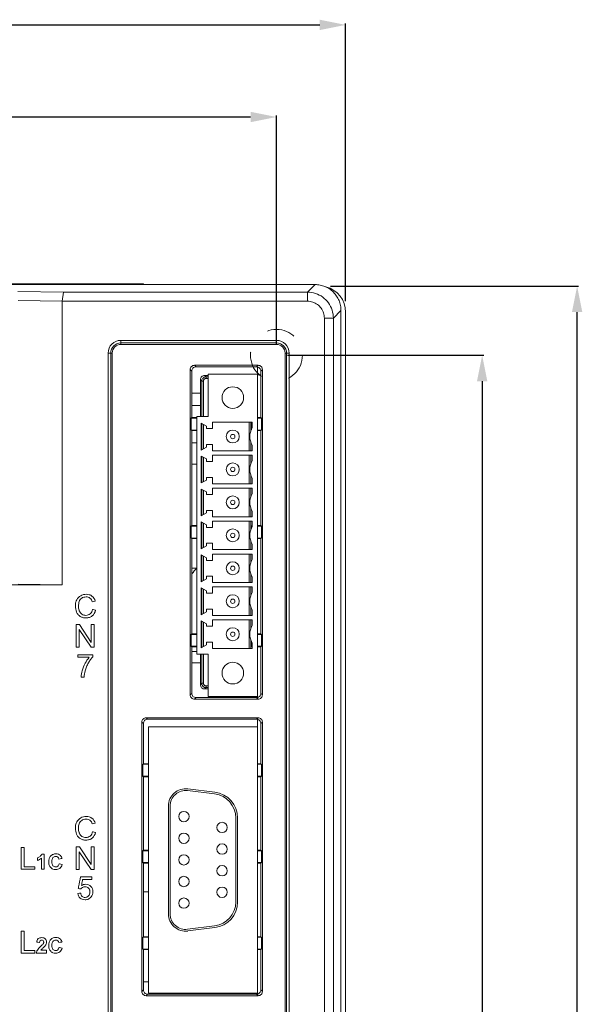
# Model space of a CAD drawing. Header units: millimetres. Extents: x -641 to 119, y -160 to 916.
# Tile 59 of 63: x -410 to -345, y 494 to 608. Entities that reach past the tile are written whole.
import ezdxf

# ---------------------------------------------------------------- set-up
doc = ezdxf.new("R2010")
doc.units = ezdxf.units.MM
doc.header["$LTSCALE"] = 32.67
doc.linetypes.add('HIDDEN', pattern=[0.2, 0.1, -0.1])
doc.layers.get('0').update_dxf_attribs({"linetype": 'CONTINUOUS'})
doc.layers.add('02___PRT_ALL_AXES', color=7, linetype='CONTINUOUS')

msp = doc.modelspace()

# ---------------------------------------------------------------- linework, layer by layer
at = {"color": 7, "linetype": 'Continuous'}
for p, q in [((-505.13, 607.09), (-375.13, 607.09)), ((-372.13, 575.14), (-372.13, 607.27)), ((-496.63, 596.44), (-383.13, 596.44)), ((-380.13, 570.14), (-380.13, 596.62)), ((-373.87, 576.88), (-345.17, 576.88)), ((-345.35, 335.13), (-345.35, 573.88)), ((-378.87, 568.88), (-356.15, 568.88)), ((-356.33, 565.88), (-356.33, 339.88))]:
    msp.add_line(p, q, dxfattribs=at)
at = {"color": 7, "linetype": 'Continuous', "lineweight": 0}
for p, q in [((-375.66, 577.06), (-463.8, 577.06)), ((-410.73, 577.14), (-395.53, 577.14)), ((-410.05, 576.25), (-404.78, 576.18)), ((-404.94, 575.13), (-404.78, 576.18)), ((-376.55, 576.18), (-404.78, 576.18)), ((-395.53, 577.06), (-395.53, 577.14)), ((-376.55, 576.18), (-375.66, 577.06)), ((-376.55, 575.14), (-376.55, 576.18)), ((-410, 575.2), (-404.94, 575.13)), ((-404.94, 575.14), (-404.94, 542.33)), ((-376.55, 575.14), (-404.94, 575.14)), ((-373.55, 573.18), (-372.67, 574.06)), ((-372.67, 335.13), (-372.67, 574.06)), ((-374.59, 336.01), (-374.59, 573.18)), ((-374.59, 573.18), (-373.55, 573.18)), ((-373.55, 336.01), (-373.55, 573.18)), ((-372.13, 333.88), (-372.13, 573.88)), ((-398.13, 570.61), (-398.13, 570.14)), ((-398.13, 570.61), (-380.13, 570.61)), ((-380.13, 570.61), (-380.13, 570.14)), ((-398.13, 570.31), (-380.13, 570.31)), ((-380.13, 570.14), (-398.13, 570.14)), ((-399.6, 339.94), (-399.6, 569.14)), ((-399.6, 569.14), (-399.13, 569.14)), ((-399.3, 339.94), (-399.3, 569.14)), ((-399.13, 569.14), (-399.13, 339.94)), ((-379.13, 339.94), (-379.13, 569.14)), ((-378.66, 569.14), (-379.13, 569.14)), ((-378.96, 569.14), (-378.96, 339.94)), ((-378.66, 569.14), (-378.66, 339.94)), ((-390.11, 567.23), (-390.11, 529.62)), ((-390.11, 567.23), (-389.93, 567.06)), ((-389.93, 567.06), (-389.93, 561.68)), ((-382.25, 567.73), (-389.61, 567.73)), ((-389.61, 567.73), (-389.43, 567.56)), ((-382.43, 567.56), (-389.43, 567.56)), ((-382.25, 567.73), (-382.43, 567.56)), ((-382.33, 529.3), (-382.33, 567.56)), ((-381.76, 567.23), (-381.93, 567.06)), ((-381.93, 561.68), (-381.93, 567.06)), ((-381.76, 529.62), (-381.76, 567.23)), ((-388.93, 566.06), (-388.93, 561.79)), ((-388.77, 565.9), (-388.93, 566.06)), ((-388.03, 566.56), (-388.43, 566.56)), ((-388.27, 566.4), (-388.43, 566.56)), ((-388.27, 566.2), (-388.27, 566.4)), ((-388.03, 566.4), (-388.27, 566.4)), ((-388.03, 566.2), (-388.27, 566.2)), ((-388.03, 566.69), (-388.03, 561.79)), ((-382.33, 566.69), (-388.03, 566.69)), ((-381.93, 566.63), (-382.33, 566.63)), ((-388.77, 565.9), (-388.77, 561.79)), ((-388.57, 565.9), (-388.77, 565.9)), ((-388.57, 565.9), (-388.57, 561.79)), ((-388.93, 564.51), (-389.93, 564.51)), ((-388.93, 563.07), (-389.93, 563.07)), ((-389.93, 561.68), (-390, 561.61)), ((-390, 560.24), (-390, 561.61)), ((-390, 561.61), (-389.34, 561.6)), ((-389.93, 561.68), (-389.33, 561.68)), ((-389.33, 561.79), (-389.33, 534.33)), ((-389.33, 561.79), (-388.03, 561.79)), ((-382.33, 561.68), (-381.93, 561.68)), ((-382.33, 561.6), (-381.86, 561.61)), ((-381.93, 561.68), (-381.86, 561.61)), ((-381.86, 561.61), (-381.86, 560.24)), ((-389.33, 560.26), (-390, 560.24)), ((-389.93, 560.18), (-390, 560.24)), ((-388.83, 561.04), (-388.83, 557.93)), ((-388.83, 561.04), (-388.23, 560.7)), ((-388.77, 561.01), (-388.77, 557.96)), ((-388.57, 560.89), (-388.57, 558.08)), ((-388.23, 560.7), (-388.23, 560.41)), ((-388.23, 560.41), (-387.53, 560.41)), ((-387.53, 560.41), (-387.53, 561.14)), ((-382.93, 561.14), (-387.53, 561.14)), ((-383.29, 557.84), (-383.29, 561.14)), ((-383.09, 560.12), (-383.09, 561.14)), ((-383.02, 561.14), (-383.02, 560.26)), ((-382.93, 560.5), (-382.93, 561.14)), ((-381.86, 560.24), (-382.33, 560.25)), ((-381.93, 560.18), (-381.86, 560.24)), ((-389.93, 560.18), (-389.93, 549.18)), ((-389.33, 560.18), (-389.93, 560.18)), ((-381.93, 560.18), (-382.33, 560.18)), ((-381.93, 549.18), (-381.93, 560.18)), ((-389.33, 558.74), (-389.93, 558.74)), ((-388.23, 558.27), (-388.83, 557.93)), ((-388.23, 558.57), (-388.23, 558.27)), ((-387.53, 558.57), (-388.23, 558.57)), ((-387.53, 557.84), (-387.53, 558.57)), ((-383.09, 557.84), (-383.09, 558.85)), ((-382.93, 557.84), (-382.93, 558.48)), ((-388.83, 557.23), (-388.83, 554.12)), ((-388.83, 557.23), (-388.23, 556.89)), ((-388.77, 557.2), (-388.77, 554.15)), ((-388.57, 557.08), (-388.57, 554.27)), ((-388.23, 556.89), (-388.23, 556.6)), ((-387.53, 557.84), (-382.93, 557.84)), ((-387.53, 556.6), (-387.53, 557.33)), ((-382.93, 557.33), (-387.53, 557.33)), ((-383.29, 554.03), (-383.29, 557.33)), ((-383.09, 556.31), (-383.09, 557.33)), ((-382.93, 556.69), (-382.93, 557.33)), ((-389.33, 556.28), (-389.93, 556.28)), ((-388.23, 556.6), (-387.53, 556.6)), ((-388.23, 554.76), (-388.23, 554.46)), ((-387.53, 554.76), (-388.23, 554.76)), ((-387.53, 554.03), (-387.53, 554.76)), ((-383.09, 554.03), (-383.09, 555.04)), ((-382.93, 554.03), (-382.93, 554.67)), ((-388.23, 554.46), (-388.83, 554.12)), ((-388.83, 553.42), (-388.83, 550.31)), ((-388.83, 553.42), (-388.23, 553.08)), ((-388.77, 553.39), (-388.77, 550.34)), ((-387.53, 554.03), (-382.93, 554.03)), ((-387.53, 552.79), (-387.53, 553.52)), ((-382.93, 553.52), (-387.53, 553.52)), ((-383.29, 550.22), (-383.29, 553.52)), ((-383.09, 552.5), (-383.09, 553.52)), ((-382.93, 552.88), (-382.93, 553.52)), ((-388.57, 553.27), (-388.57, 550.46)), ((-388.23, 553.08), (-388.23, 552.79)), ((-388.23, 552.79), (-387.53, 552.79)), ((-383.09, 550.22), (-383.09, 551.23)), ((-388.23, 550.65), (-388.83, 550.31)), ((-388.23, 550.95), (-388.23, 550.65)), ((-387.53, 550.95), (-388.23, 550.95)), ((-387.53, 550.22), (-387.53, 550.95)), ((-387.53, 550.22), (-382.93, 550.22)), ((-382.93, 550.22), (-382.93, 550.86)), ((-389.93, 549.18), (-390, 549.11)), ((-390, 547.74), (-390, 549.11)), ((-390, 549.11), (-389.33, 549.1)), ((-389.93, 549.18), (-389.33, 549.18)), ((-388.83, 549.61), (-388.83, 546.5)), ((-388.83, 549.61), (-388.23, 549.27)), ((-388.77, 549.58), (-388.77, 546.53)), ((-388.57, 549.46), (-388.57, 546.65)), ((-388.23, 549.27), (-388.23, 548.98)), ((-388.23, 548.98), (-387.53, 548.98)), ((-387.53, 548.98), (-387.53, 549.71)), ((-382.93, 549.71), (-387.53, 549.71)), ((-383.29, 546.41), (-383.29, 549.71)), ((-383.09, 548.69), (-383.09, 549.71)), ((-383.02, 549.09), (-382.93, 549.18)), ((-383.02, 549.09), (-383.02, 548.85)), ((-383.02, 549.09), (-382.93, 549.09)), ((-382.93, 549.07), (-382.93, 549.71)), ((-382.33, 549.18), (-381.93, 549.18)), ((-382.33, 549.1), (-381.86, 549.11)), ((-381.93, 549.18), (-381.86, 549.11)), ((-381.86, 549.11), (-381.86, 547.74)), ((-389.33, 547.76), (-390, 547.74)), ((-389.93, 547.68), (-390, 547.74)), ((-381.86, 547.74), (-382.33, 547.75)), ((-381.93, 547.68), (-381.86, 547.74)), ((-389.93, 547.68), (-389.93, 536.68)), ((-389.33, 547.68), (-389.93, 547.68)), ((-388.23, 546.84), (-388.83, 546.5)), ((-388.23, 547.14), (-388.23, 546.84)), ((-387.53, 547.14), (-388.23, 547.14)), ((-387.53, 546.41), (-387.53, 547.14)), ((-383.09, 546.41), (-383.09, 547.42)), ((-382.93, 546.41), (-382.93, 547.05)), ((-381.93, 547.68), (-382.33, 547.68)), ((-381.93, 536.68), (-381.93, 547.68)), ((-388.83, 545.8), (-388.83, 542.69)), ((-388.83, 545.8), (-388.23, 545.46)), ((-388.77, 545.77), (-388.77, 542.72)), ((-388.57, 545.65), (-388.57, 542.84)), ((-388.23, 545.46), (-388.23, 545.17)), ((-387.53, 546.41), (-382.93, 546.41)), ((-387.53, 545.17), (-387.53, 545.9)), ((-382.93, 545.9), (-387.53, 545.9)), ((-383.29, 542.6), (-383.29, 545.9)), ((-383.09, 544.88), (-383.09, 545.9)), ((-382.93, 545.26), (-382.93, 545.9)), ((-389.33, 544.28), (-389.93, 544.28)), ((-388.23, 545.17), (-387.53, 545.17)), ((-388.23, 543.33), (-388.23, 543.03)), ((-387.53, 543.33), (-388.23, 543.33)), ((-387.53, 542.6), (-387.53, 543.33)), ((-383.09, 542.6), (-383.09, 543.61)), ((-382.93, 542.6), (-382.93, 543.24)), ((-404.94, 542.33), (-460.27, 542.33)), ((-404.94, 542.33), (-410.01, 542.4)), ((-388.23, 543.03), (-388.83, 542.69)), ((-387.53, 542.6), (-382.93, 542.6)), ((-387.53, 541.36), (-387.53, 542.09)), ((-382.93, 542.09), (-387.53, 542.09)), ((-383.29, 538.79), (-383.29, 542.09)), ((-383.09, 541.07), (-383.09, 542.09)), ((-382.93, 541.45), (-382.93, 542.09)), ((-388.83, 541.99), (-388.83, 538.88)), ((-388.83, 541.99), (-388.23, 541.65)), ((-388.77, 541.96), (-388.77, 538.91)), ((-388.57, 541.84), (-388.57, 539.03)), ((-388.23, 541.65), (-388.23, 541.36)), ((-388.23, 541.36), (-387.53, 541.36)), ((-383.09, 538.79), (-383.09, 539.8)), ((-388.23, 539.22), (-388.83, 538.88)), ((-388.23, 539.52), (-388.23, 539.22)), ((-387.53, 539.52), (-388.23, 539.52)), ((-387.53, 538.79), (-387.53, 539.52)), ((-387.53, 538.79), (-382.93, 538.79)), ((-382.93, 538.79), (-382.93, 539.43)), ((-403.29, 535.11), (-403.29, 537.75)), ((-403.29, 537.75), (-402.93, 537.75)), ((-402.93, 537.75), (-401.55, 535.68)), ((-401.55, 535.68), (-401.55, 537.75)), ((-401.55, 537.75), (-401.21, 537.75)), ((-401.21, 537.75), (-401.21, 535.11)), ((-388.83, 538.18), (-388.83, 535.07)), ((-388.83, 538.18), (-388.23, 537.84)), ((-388.77, 538.15), (-388.77, 535.1)), ((-388.57, 538.03), (-388.57, 535.22)), ((-388.23, 537.84), (-388.23, 537.55)), ((-388.23, 537.55), (-387.53, 537.55)), ((-387.53, 537.55), (-387.53, 538.28)), ((-382.93, 538.28), (-387.53, 538.28)), ((-383.29, 534.98), (-383.29, 538.28)), ((-383.09, 537.26), (-383.09, 538.28)), ((-382.93, 537.64), (-382.93, 538.28)), ((-402.95, 537.18), (-402.95, 535.11)), ((-401.57, 535.11), (-402.95, 537.18)), ((-389.93, 536.68), (-390, 536.61)), ((-390, 535.24), (-390, 536.61)), ((-390, 536.61), (-389.33, 536.6)), ((-389.93, 536.68), (-389.33, 536.68)), ((-382.33, 536.68), (-381.93, 536.68)), ((-382.33, 536.6), (-381.86, 536.61)), ((-381.93, 536.68), (-381.86, 536.61)), ((-381.86, 536.61), (-381.86, 535.24)), ((-389.33, 535.26), (-390, 535.24)), ((-389.93, 535.18), (-390, 535.24)), ((-389.93, 535.18), (-389.93, 529.79)), ((-389.33, 535.18), (-389.93, 535.18)), ((-388.23, 535.41), (-388.83, 535.07)), ((-388.23, 535.71), (-388.23, 535.41)), ((-387.53, 535.71), (-388.23, 535.71)), ((-387.53, 534.98), (-387.53, 535.71)), ((-383.09, 534.98), (-383.09, 535.99)), ((-383.02, 535.83), (-383.02, 535.26)), ((-382.93, 535.26), (-383.02, 535.26)), ((-382.93, 535.18), (-383.02, 535.26)), ((-382.93, 534.98), (-382.93, 535.62)), ((-381.86, 535.24), (-382.33, 535.25)), ((-381.93, 535.18), (-382.33, 535.18)), ((-381.93, 535.18), (-381.86, 535.24)), ((-381.93, 529.79), (-381.93, 535.18)), ((-402.95, 535.11), (-403.29, 535.11)), ((-401.21, 535.11), (-401.57, 535.11)), ((-389.93, 534.63), (-389.33, 534.63)), ((-389.33, 534.33), (-388.03, 534.33)), ((-388.93, 534.33), (-388.93, 530.79)), ((-388.77, 534.33), (-388.77, 530.95)), ((-388.57, 534.33), (-388.57, 530.95)), ((-388.03, 529.43), (-388.03, 534.33)), ((-387.53, 534.98), (-382.93, 534.98)), ((-389.93, 533.33), (-388.93, 533.33)), ((-388.77, 530.95), (-388.93, 530.79)), ((-388.57, 530.95), (-388.77, 530.95)), ((-388.27, 530.65), (-388.27, 530.45)), ((-388.27, 530.65), (-388.03, 530.65)), ((-390.11, 529.62), (-389.93, 529.79)), ((-388.27, 530.45), (-388.43, 530.3)), ((-388.43, 530.3), (-388.03, 530.3)), ((-388.27, 530.45), (-388.03, 530.45)), ((-381.76, 529.62), (-381.93, 529.79)), ((-389.61, 529.12), (-389.43, 529.3)), ((-389.61, 529.12), (-382.25, 529.12)), ((-389.43, 529.3), (-382.43, 529.3)), ((-388.03, 529.43), (-382.33, 529.43)), ((-382.25, 529.12), (-382.43, 529.3)), ((-395.71, 526.47), (-395.71, 495.32)), ((-395.71, 526.47), (-395.53, 526.3)), ((-395.53, 526.3), (-395.53, 521.65)), ((-382.25, 526.97), (-395.21, 526.97)), ((-395.21, 526.97), (-395.03, 526.8)), ((-382.43, 526.8), (-395.03, 526.8)), ((-382.25, 526.97), (-382.43, 526.8)), ((-382.33, 495), (-382.33, 526.8)), ((-381.76, 526.47), (-381.93, 526.3)), ((-381.93, 521.65), (-381.93, 526.3)), ((-381.76, 495.32), (-381.76, 526.47)), ((-394.93, 525.93), (-394.93, 495.13)), ((-382.33, 525.93), (-394.93, 525.93)), ((-395.53, 521.65), (-395.6, 521.58)), ((-395.6, 520.21), (-395.6, 521.58)), ((-395.6, 521.58), (-394.93, 521.57)), ((-395.53, 521.65), (-394.93, 521.65)), ((-382.33, 521.65), (-381.93, 521.65)), ((-382.33, 521.57), (-381.86, 521.58)), ((-381.93, 521.65), (-381.86, 521.58)), ((-381.86, 521.58), (-381.86, 520.21)), ((-394.93, 520.23), (-395.6, 520.21)), ((-395.53, 520.15), (-395.6, 520.21)), ((-395.53, 520.15), (-395.53, 511.65)), ((-394.93, 520.15), (-395.53, 520.15)), ((-381.86, 520.21), (-382.33, 520.22)), ((-381.93, 520.15), (-382.33, 520.15)), ((-381.93, 520.15), (-381.86, 520.21)), ((-381.93, 511.65), (-381.93, 520.15)), ((-387.28, 518.16), (-390.41, 518.55)), ((-387.26, 518.35), (-390.38, 518.74)), ((-392.63, 516.76), (-392.63, 504.29)), ((-392.43, 516.76), (-392.43, 504.29)), ((-384.83, 505.67), (-384.83, 515.38)), ((-384.63, 505.67), (-384.63, 515.38)), ((-409.67, 509.44), (-409.67, 511.96)), ((-409.67, 511.96), (-409.33, 511.96)), ((-409.33, 511.96), (-409.33, 509.74)), ((-403.29, 509.41), (-403.29, 512.05)), ((-403.29, 512.05), (-402.93, 512.05)), ((-402.95, 511.48), (-402.95, 509.41)), ((-401.57, 509.41), (-402.95, 511.48)), ((-402.93, 512.05), (-401.55, 509.98)), ((-401.55, 509.98), (-401.55, 512.05)), ((-401.55, 512.05), (-401.21, 512.05)), ((-401.21, 512.05), (-401.21, 509.41)), ((-395.53, 511.65), (-395.6, 511.58)), ((-395.6, 510.21), (-395.6, 511.58)), ((-395.6, 511.58), (-394.93, 511.57)), ((-395.53, 511.65), (-394.93, 511.65)), ((-382.33, 511.65), (-381.93, 511.65)), ((-382.33, 511.57), (-381.86, 511.58)), ((-381.93, 511.65), (-381.86, 511.58)), ((-381.86, 511.58), (-381.86, 510.21)), ((-394.93, 510.23), (-395.6, 510.21)), ((-395.53, 510.15), (-395.6, 510.21)), ((-395.53, 510.15), (-395.53, 501.65)), ((-394.93, 510.15), (-395.53, 510.15)), ((-381.86, 510.21), (-382.33, 510.22)), ((-381.93, 510.15), (-382.33, 510.15)), ((-381.93, 510.15), (-381.86, 510.21)), ((-381.93, 501.65), (-381.93, 510.15)), ((-408.09, 509.44), (-409.67, 509.44)), ((-409.33, 509.74), (-408.09, 509.74)), ((-408.09, 509.74), (-408.09, 509.44)), ((-402.95, 509.41), (-403.29, 509.41)), ((-401.21, 509.41), (-401.57, 509.41)), ((-395.53, 506.83), (-394.93, 506.83)), ((-409.67, 499.76), (-409.67, 502.29)), ((-409.67, 502.29), (-409.33, 502.29)), ((-409.33, 502.29), (-409.33, 500.06)), ((-390.41, 502.51), (-387.28, 502.9)), ((-390.38, 502.31), (-387.26, 502.7)), ((-395.53, 501.65), (-395.6, 501.58)), ((-395.6, 500.21), (-395.6, 501.58)), ((-395.6, 501.58), (-394.93, 501.57)), ((-395.53, 501.65), (-394.93, 501.65)), ((-382.33, 501.65), (-381.93, 501.65)), ((-382.33, 501.57), (-381.86, 501.58)), ((-381.93, 501.65), (-381.86, 501.58)), ((-381.86, 501.58), (-381.86, 500.21)), ((-409.33, 500.06), (-408.09, 500.06)), ((-408.09, 500.06), (-408.09, 499.76)), ((-394.93, 500.23), (-395.6, 500.21)), ((-395.53, 500.15), (-395.6, 500.21)), ((-395.53, 500.15), (-395.53, 495.49)), ((-394.93, 500.15), (-395.53, 500.15)), ((-381.86, 500.21), (-382.33, 500.22)), ((-381.93, 500.15), (-382.33, 500.15)), ((-381.93, 500.15), (-381.86, 500.21)), ((-381.93, 495.49), (-381.93, 500.15)), ((-408.09, 499.76), (-409.67, 499.76)), ((-395.71, 495.32), (-395.53, 495.49)), ((-394.93, 496.43), (-395.53, 496.43)), ((-381.76, 495.32), (-381.93, 495.49)), ((-395.21, 494.82), (-395.03, 495)), ((-395.21, 494.82), (-382.25, 494.82)), ((-395.03, 495), (-382.43, 495)), ((-394.93, 495.13), (-382.33, 495.13)), ((-382.73, 495), (-382.73, 495.13)), ((-382.25, 494.82), (-382.43, 495))]:
    msp.add_line(p, q, dxfattribs=at)
for centre, radius in [((-385.18, 559.49), 0.75), ((-385.18, 559.49), 0.25), ((-385.18, 555.68), 0.75), ((-385.18, 555.68), 0.25), ((-385.18, 551.87), 0.75), ((-385.18, 551.87), 0.25), ((-385.18, 548.06), 0.75), ((-385.18, 548.06), 0.25), ((-385.18, 544.25), 0.75), ((-385.18, 544.25), 0.25), ((-385.18, 540.44), 0.75), ((-385.18, 540.44), 0.25), ((-385.18, 536.63), 0.75), ((-385.18, 536.63), 0.25)]:
    msp.add_circle(centre, radius, dxfattribs=at)
for centre, radius, start, end in [((-375.13, 573.88), 3, 0, 76.0985), ((-398.13, 569.14), 1.47, 90, 180), ((-380.13, 569.14), 1.47, 0, 90), ((-398.13, 569.14), 1.17, 90, 180), ((-398.13, 569.14), 1, 90, 180), ((-380.13, 569.14), 1.17, 0, 90), ((-380.13, 569.14), 1, 0, 90), ((-381.21, 559.49), 2, 149.6686, 210.3314), ((-381.21, 555.68), 2, 149.6686, 210.3314), ((-381.21, 551.87), 2, 149.6686, 210.3314), ((-381.21, 548.06), 2, 149.6686, 210.3314), ((-381.21, 544.25), 2, 149.6686, 210.3314), ((-381.21, 540.44), 2, 149.6686, 210.3314), ((-381.21, 536.63), 2, 149.6686, 210.3314), ((-390.63, 516.76), 2, 82.875, 180), ((-390.63, 516.76), 1.8, 82.875, 180), ((-387.63, 515.38), 2.8, 0, 82.875), ((-387.63, 515.38), 3, 0, 82.875), ((-387.63, 505.67), 2.8, 277.125, 0), ((-387.63, 505.67), 3, 277.125, 0), ((-390.63, 504.29), 2, 180, 277.125), ((-390.63, 504.29), 1.8, 180, 277.125)]:
    msp.add_arc(centre, radius, start, end, dxfattribs=at)
for points, start_tangent, end_tangent in [([(-373.55, 573.18), (-373.7, 574.11), (-374.12, 574.94), (-374.78, 575.61), (-375.62, 576.03), (-376.55, 576.18)], (-0.000632, 1), (-1, 0.000637)), ([(-375.66, 577.06), (-375.08, 577), (-374.52, 576.83), (-374, 576.56), (-373.54, 576.18), (-373.17, 575.73), (-372.89, 575.21), (-372.72, 574.65), (-372.67, 574.06)], (1, 0), (0, -1)), ([(-374.59, 573.18), (-374.69, 573.78), (-374.96, 574.33), (-375.4, 574.76), (-375.94, 575.04), (-376.55, 575.14)], (-0.000672, 1), (-1, 0.00056)), ([(-390.11, 567.23), (-390.07, 567.42), (-389.96, 567.58), (-389.8, 567.69), (-389.61, 567.73)], (0, 1), (1, 0)), ([(-389.43, 567.56), (-389.62, 567.52), (-389.79, 567.41), (-389.89, 567.25), (-389.93, 567.06)], (-1, 0), (0, -1)), ([(-381.93, 567.06), (-381.97, 567.25), (-382.08, 567.41), (-382.24, 567.52), (-382.43, 567.56)], (0, 1), (-1, 0)), ([(-382.25, 567.73), (-382.06, 567.69), (-381.9, 567.58), (-381.79, 567.42), (-381.76, 567.23)], (1, 0), (0, -1)), ([(-388.93, 566.06), (-388.89, 566.25), (-388.79, 566.41), (-388.62, 566.52), (-388.43, 566.56)], (0, 1), (1, 0)), ([(-388.27, 566.4), (-388.37, 566.39), (-388.48, 566.35), (-388.58, 566.29), (-388.67, 566.19), (-388.75, 566.06), (-388.77, 565.9)], (-0.999996, -0.002998), (-0.003035, -0.999995)), ([(-388.27, 566.2), (-388.33, 566.19), (-388.4, 566.17), (-388.46, 566.13), (-388.52, 566.08), (-388.56, 566), (-388.57, 565.9)], (-1, 0.000052), (-0.000051, -1)), ([(-403.34, 540.35, 97.7), (-403.23, 540.61, 97.7), (-402.78, 541.08, 97.7), (-402.14, 541.24, 97.7), (-401.78, 541.19, 97.7), (-401.48, 541.04, 97.7), (-401.1, 540.47, 97.7)], (0.259268, 0.965805), (0.279215, -0.960228)), ([(-401.44, 540.39, 97.7), (-401.71, 540.81, 97.7), (-401.91, 540.91, 97.7), (-402.15, 540.94, 97.7), (-402.43, 540.9, 97.7), (-402.66, 540.8, 97.7), (-402.95, 540.4, 97.7), (-403.03, 539.9, 97.7), (-402.96, 539.39, 97.7)], (-0.304403, 0.952543), (0.320983, -0.947085)), ([(-401.06, 539.4, 97.7), (-401.45, 538.74, 97.7), (-401.77, 538.57, 97.7), (-402.15, 538.52, 97.7), (-402.54, 538.56, 97.7), (-402.84, 538.69, 97.7), (-403.08, 538.9, 97.7), (-403.25, 539.19, 97.7), (-403.39, 539.9, 97.7), (-403.34, 540.35, 97.7)], (-0.248431, -0.968649), (0.259268, 0.965805)), ([(-401.1, 540.47, 97.7), (-401.16, 540.46, 97.7), (-401.44, 540.39, 97.7)], (-0.973069, -0.230515), (-0.973069, -0.230515)), ([(-402.96, 539.39, 97.7), (-402.93, 539.31, 97.7), (-402.63, 538.94, 97.7), (-402.18, 538.81, 97.7), (-401.68, 538.98, 97.7), (-401.41, 539.48, 97.7)], (0.320983, -0.947085), (0.211294, 0.977423)), ([(-401.41, 539.48, 97.7), (-401.35, 539.47, 97.7), (-401.06, 539.4, 97.7)], (0.969345, -0.245702), (0.969345, -0.245702)), ([(-403.09, 534.26, 97.7), (-402.82, 534.26, 97.7), (-401.39, 534.26, 97.7)], (1, 0), (1, 0)), ([(-403.09, 533.96, 97.7), (-403.09, 534, 97.7), (-403.09, 534.26, 97.7)], (0, 1), (0, 1)), ([(-401.39, 534.26, 97.7), (-401.39, 534.01, 97.7)], (0, -1), (0, -1)), ([(-401.8, 533.96, 97.7), (-402, 533.96, 97.7), (-403.09, 533.96, 97.7)], (-1, 0), (-1, 0)), ([(-402.72, 531.66, 97.7), (-402.6, 532.41, 97.7), (-402.26, 533.26, 97.7), (-401.8, 533.96, 97.7)], (0.016595, 0.999862), (0.658848, 0.752277)), ([(-401.39, 534.01, 97.7), (-401.64, 533.7, 97.7), (-401.88, 533.3, 97.7), (-402.1, 532.85, 97.7), (-402.27, 532.39, 97.7), (-402.39, 531.66, 97.7)], (-0.684222, -0.729274), (-0.067994, -0.997686)), ([(-402.39, 531.66, 97.7), (-402.44, 531.66, 97.7), (-402.72, 531.66, 97.7)], (-1, 0), (-1, 0)), ([(-388.43, 530.3), (-388.62, 530.33), (-388.79, 530.44), (-388.89, 530.6), (-388.93, 530.79)], (-1, 0), (0, 1)), ([(-388.77, 530.95), (-388.76, 530.86), (-388.73, 530.75), (-388.67, 530.65), (-388.57, 530.55), (-388.44, 530.48), (-388.27, 530.45)], (0.002998, -0.999996), (0.999995, -0.003035)), ([(-388.57, 530.95), (-388.57, 530.89), (-388.55, 530.83), (-388.51, 530.77), (-388.45, 530.71), (-388.37, 530.67), (-388.27, 530.65)], (-0.000052, -1), (1, -0.000051)), ([(-389.61, 529.12), (-389.8, 529.16), (-389.96, 529.27), (-390.07, 529.43), (-390.11, 529.62)], (-1, 0), (0, 1)), ([(-389.93, 529.79), (-389.89, 529.6), (-389.79, 529.44), (-389.62, 529.33), (-389.43, 529.3)], (0, -1), (1, 0)), ([(-382.33, 529.31), (-382.24, 529.33), (-382.08, 529.44), (-381.97, 529.6), (-381.93, 529.79)], (0.979842, 0.199772), (0, 1)), ([(-381.76, 529.62), (-381.79, 529.43), (-381.9, 529.27), (-382.06, 529.16), (-382.25, 529.12)], (0, -1), (-1, 0)), ([(-382.43, 529.3), (-382.33, 529.31)], (1, 0), (0.979842, 0.199772)), ([(-395.71, 526.47), (-395.67, 526.66), (-395.56, 526.82), (-395.4, 526.93), (-395.21, 526.97)], (0, 1), (1, 0)), ([(-395.03, 526.8), (-395.22, 526.76), (-395.39, 526.65), (-395.49, 526.49), (-395.53, 526.3)], (-1, 0), (0, -1)), ([(-382.33, 526.79), (-382.43, 526.8)], (-0.979842, 0.199772), (-1, 0)), ([(-381.93, 526.3), (-381.97, 526.49), (-382.08, 526.65), (-382.24, 526.76), (-382.33, 526.79)], (0, 1), (-0.979842, 0.199772)), ([(-382.25, 526.97), (-382.06, 526.93), (-381.9, 526.82), (-381.79, 526.66), (-381.76, 526.47)], (1, 0), (0, -1)), ([(-403.34, 514.65, 97.7), (-403.23, 514.92, 97.7), (-402.78, 515.38, 97.7), (-402.14, 515.54, 97.7), (-401.78, 515.49, 97.7), (-401.48, 515.34, 97.7), (-401.1, 514.77, 97.7)], (0.259268, 0.965805), (0.279215, -0.960228)), ([(-401.44, 514.69, 97.7), (-401.71, 515.11, 97.7), (-401.91, 515.21, 97.7), (-402.15, 515.24, 97.7), (-402.43, 515.21, 97.7), (-402.66, 515.1, 97.7), (-402.95, 514.71, 97.7), (-403.03, 514.2, 97.7), (-402.96, 513.69, 97.7)], (-0.304403, 0.952543), (0.320983, -0.947085)), ([(-401.1, 514.77, 97.7), (-401.16, 514.76, 97.7), (-401.44, 514.69, 97.7)], (-0.973069, -0.230515), (-0.973069, -0.230515)), ([(-401.06, 513.7, 97.7), (-401.45, 513.04, 97.7), (-401.77, 512.87, 97.7), (-402.15, 512.82, 97.7), (-402.54, 512.86, 97.7), (-402.84, 512.99, 97.7), (-403.08, 513.2, 97.7), (-403.25, 513.49, 97.7), (-403.39, 514.2, 97.7), (-403.34, 514.65, 97.7)], (-0.248431, -0.968649), (0.259268, 0.965805)), ([(-402.96, 513.69, 97.7), (-402.93, 513.61, 97.7), (-402.63, 513.24, 97.7), (-402.18, 513.12, 97.7), (-401.68, 513.29, 97.7), (-401.41, 513.79, 97.7)], (0.320983, -0.947085), (0.211294, 0.977423)), ([(-401.41, 513.79, 97.7), (-401.35, 513.77, 97.7), (-401.06, 513.7, 97.7)], (0.969345, -0.245702), (0.969345, -0.245702)), ([(-407.77, 510.77, 97.7), (-407.48, 510.93, 97.7), (-407.27, 511.21, 97.7)], (0.950516, 0.310675), (0.337865, 0.941195)), ([(-407.77, 510.46, 97.7), (-407.77, 510.51, 97.7), (-407.77, 510.77, 97.7)], (0, 1), (0, 1)), ([(-407.33, 510.72, 97.7), (-407.77, 510.46, 97.7)], (-0.729537, -0.683941), (-0.949362, -0.314184)), ([(-407.33, 509.44, 97.7), (-407.33, 509.64, 97.7), (-407.33, 510.72, 97.7)], (0, 1), (0, 1)), ([(-407.27, 511.21, 97.7), (-406.99, 511.21, 97.7)], (1, 0), (1, 0)), ([(-406.99, 511.21, 97.7), (-406.99, 510.94, 97.7), (-406.99, 509.44, 97.7)], (0, -1), (0, -1)), ([(-404.93, 509.98, 97.7), (-405.2, 509.55, 97.7), (-405.41, 509.44, 97.7), (-405.67, 509.41, 97.7), (-405.99, 509.47, 97.7), (-406.25, 509.65, 97.7), (-406.42, 509.93, 97.7), (-406.48, 510.31, 97.7), (-406.43, 510.66, 97.7)], (-0.264344, -0.964429), (0.281522, 0.959555)), ([(-406.43, 510.66, 97.7), (-406.42, 510.7, 97.7), (-406.25, 510.99, 97.7), (-405.98, 511.17, 97.7), (-405.65, 511.24, 97.7), (-405.35, 511.19, 97.7), (-405.12, 511.04, 97.7), (-404.94, 510.72, 97.7)], (0.281522, 0.959555), (0.275956, -0.96117)), ([(-405.29, 510.63, 97.7), (-405.42, 510.85, 97.7), (-405.67, 510.93, 97.7), (-405.85, 510.89, 97.7), (-405.99, 510.79, 97.7), (-406.08, 510.6, 97.7), (-406.11, 510.33, 97.7), (-406.08, 510.05, 97.7)], (-0.226192, 0.974083), (0.254273, -0.967132)), ([(-404.94, 510.72, 97.7), (-404.99, 510.7, 97.7), (-405.29, 510.63, 97.7)], (-0.971903, -0.235383), (-0.971903, -0.235383)), ([(-406.99, 509.44, 97.7), (-407.05, 509.44, 97.7), (-407.33, 509.44, 97.7)], (-1, 0), (-1, 0)), ([(-406.08, 510.05, 97.7), (-405.99, 509.86, 97.7), (-405.85, 509.75, 97.7), (-405.67, 509.71, 97.7), (-405.43, 509.8, 97.7), (-405.28, 510.09, 97.7)], (0.254273, -0.967132), (0.224295, 0.974521)), ([(-405.28, 510.09, 97.7), (-405.23, 510.07, 97.7), (-404.93, 509.98, 97.7)], (0.955286, -0.295684), (0.955286, -0.295684)), ([(-403.06, 507.21, 97.7), (-403.02, 507.42, 97.7), (-402.8, 508.57, 97.7)], (0.183806, 0.982963), (0.183806, 0.982963)), ([(-402.8, 508.57, 97.7), (-402.6, 508.57, 97.7), (-401.49, 508.57, 97.7)], (1, 0), (1, 0)), ([(-402.55, 508.26, 97.7), (-402.57, 508.15, 97.7), (-402.69, 507.55, 97.7)], (-0.191957, -0.981403), (-0.191957, -0.981403)), ([(-401.49, 508.26, 97.7), (-401.66, 508.26, 97.7), (-402.55, 508.26, 97.7)], (-1, 0), (-1, 0)), ([(-401.49, 508.57, 97.7), (-401.49, 508.52, 97.7), (-401.49, 508.26, 97.7)], (0, -1), (0, -1)), ([(-402.75, 507.17, 97.7), (-402.8, 507.17, 97.7), (-403.06, 507.21, 97.7)], (-0.989586, 0.14394), (-0.989586, 0.14394)), ([(-402.78, 506.68, 97.7), (-402.61, 506.31, 97.7), (-402.27, 506.19, 97.7), (-401.87, 506.36, 97.7), (-401.75, 506.57, 97.7), (-401.71, 506.83, 97.7), (-401.72, 506.98, 97.7)], (0.150815, -0.988562), (-0.179171, 0.983818)), ([(-401.72, 506.98, 97.7), (-401.75, 507.08, 97.7), (-401.86, 507.27, 97.7), (-402.27, 507.43, 97.7), (-402.56, 507.35, 97.7), (-402.75, 507.17, 97.7)], (-0.179171, 0.983818), (-0.529828, -0.848105)), ([(-402.69, 507.55, 97.7), (-402.19, 507.71, 97.7), (-401.61, 507.47, 97.7), (-401.43, 507.2, 97.7), (-401.37, 506.86, 97.7), (-401.58, 506.24, 97.7), (-401.78, 506.06, 97.7)], (0.819483, 0.573103), (-0.833831, -0.552019)), ([(-403.11, 506.65, 97.7), (-403.06, 506.66, 97.7), (-402.78, 506.68, 97.7)], (0.996546, 0.083045), (0.996546, 0.083045)), ([(-401.78, 506.06, 97.7), (-401.88, 506, 97.7), (-402.27, 505.92, 97.7), (-402.59, 505.97, 97.7), (-402.85, 506.12, 97.7), (-403.11, 506.65, 97.7)], (-0.833831, -0.552019), (-0.096126, 0.995369)), ([(-407.87, 501.02, 97.7), (-407.68, 501.42, 97.7), (-407.5, 501.51, 97.7), (-407.28, 501.54, 97.7), (-407.05, 501.5, 97.7), (-406.87, 501.4, 97.7), (-406.72, 501.05, 97.7), (-406.72, 500.97, 97.7)], (0.108414, 0.994106), (-0.120922, -0.992662)), ([(-407.53, 500.98, 97.7), (-407.58, 500.99, 97.7), (-407.87, 501.02, 97.7)], (-0.995077, 0.099103), (-0.995077, 0.099103)), ([(-407.45, 501.2, 97.7), (-407.46, 501.19, 97.7), (-407.53, 500.98, 97.7)], (-0.742549, -0.669792), (-0.066172, -0.997808)), ([(-407.41, 500.53, 97.7), (-407.22, 500.71, 97.7), (-407.13, 500.82, 97.7), (-407.07, 500.92, 97.7), (-407.06, 501.02, 97.7), (-407.12, 501.2, 97.7), (-407.29, 501.26, 97.7), (-407.45, 501.2, 97.7)], (0.732206, 0.681083), (-0.742549, -0.669792)), ([(-406.43, 500.99, 97.7), (-406.42, 501.02, 97.7), (-406.25, 501.32, 97.7), (-405.98, 501.5, 97.7), (-405.65, 501.56, 97.7), (-405.35, 501.51, 97.7), (-405.12, 501.37, 97.7), (-404.94, 501.04, 97.7)], (0.281514, 0.959557), (0.275647, -0.961259)), ([(-405.29, 500.96, 97.7), (-405.42, 501.18, 97.7), (-405.67, 501.26, 97.7), (-405.85, 501.22, 97.7), (-405.99, 501.11, 97.7), (-406.08, 500.93, 97.7), (-406.11, 500.66, 97.7), (-406.08, 500.37, 97.7)], (-0.226192, 0.974083), (0.254302, -0.967125)), ([(-404.94, 501.04, 97.7), (-404.99, 501.03, 97.7), (-405.29, 500.96, 97.7)], (-0.971903, -0.235383), (-0.971903, -0.235383)), ([(-407.91, 499.76, 97.7), (-407.79, 500.1, 97.7), (-407.41, 500.53, 97.7)], (0.106482, 0.994315), (0.73322, 0.679992)), ([(-406.72, 500.97, 97.7), (-406.76, 500.82, 97.7), (-406.82, 500.71, 97.7), (-406.9, 500.59, 97.7), (-406.98, 500.5, 97.7), (-407.12, 500.37, 97.7), (-407.25, 500.25, 97.7), (-407.32, 500.17, 97.7), (-407.36, 500.12, 97.7), (-407.39, 500.08, 97.7)], (-0.120922, -0.992662), (-0.499299, -0.86643)), ([(-407.39, 500.08, 97.7), (-407.29, 500.08, 97.7), (-406.72, 500.08, 97.7)], (1, 0), (1, 0)), ([(-406.72, 500.08, 97.7), (-406.72, 500.03, 97.7), (-406.72, 499.76, 97.7)], (0, -1), (0, -1)), ([(-404.93, 500.31, 97.7), (-405.2, 499.88, 97.7), (-405.41, 499.77, 97.7), (-405.67, 499.73, 97.7), (-405.99, 499.79, 97.7), (-406.25, 499.97, 97.7), (-406.42, 500.26, 97.7), (-406.48, 500.63, 97.7), (-406.43, 500.99, 97.7)], (-0.264344, -0.964429), (0.281514, 0.959557)), ([(-406.08, 500.37, 97.7), (-405.99, 500.18, 97.7), (-405.85, 500.08, 97.7), (-405.67, 500.04, 97.7), (-405.43, 500.13, 97.7), (-405.28, 500.42, 97.7)], (0.254302, -0.967125), (0.224013, 0.974586)), ([(-405.28, 500.42, 97.7), (-405.23, 500.4, 97.7), (-404.93, 500.31, 97.7)], (0.955286, -0.295684), (0.955286, -0.295684)), ([(-406.72, 499.76, 97.7), (-406.9, 499.76, 97.7), (-407.91, 499.76, 97.7)], (-1, 0), (-1, 0)), ([(-395.21, 494.82), (-395.4, 494.86), (-395.56, 494.97), (-395.67, 495.13), (-395.71, 495.32)], (-1, 0), (0, 1)), ([(-395.53, 495.49), (-395.49, 495.3), (-395.39, 495.14), (-395.22, 495.03), (-395.03, 495)], (0, -1), (1, 0)), ([(-382.33, 495.01), (-382.24, 495.03), (-382.08, 495.14), (-381.97, 495.3), (-381.93, 495.49)], (0.979842, 0.199772), (0, 1)), ([(-381.76, 495.32), (-381.79, 495.13), (-381.9, 494.97), (-382.06, 494.86), (-382.25, 494.82)], (0, -1), (-1, 0)), ([(-382.43, 495), (-382.33, 495.01)], (1, 0), (0.979842, 0.199772))]:
    msp.add_spline(points, degree=3, dxfattribs=dict(at, start_tangent=start_tangent, end_tangent=end_tangent))
at = {"color": 7, "linetype": 'ByBlock', "lineweight": 0}
for points in [[(-372.13, 607.09), (-375.13, 607.69), (-375.13, 606.49)], [(-380.13, 596.44), (-383.13, 597.04), (-383.13, 595.84)], [(-345.35, 576.88), (-345.95, 573.88), (-344.75, 573.88)], [(-356.33, 568.88), (-356.93, 565.88), (-355.73, 565.88)]]:
    msp.add_solid(points, dxfattribs=at)
at = {"layer": '02___PRT_ALL_AXES', "color": 7, "linetype": 'HIDDEN', "lineweight": 0}
msp.add_circle((-380.13, 568.88), 3, dxfattribs=at)
at = {"layer": '02___PRT_ALL_AXES', "color": 7, "linetype": 'Continuous', "lineweight": 0}
for centre, radius in [((-385.18, 563.99), 1.25), ((-385.18, 532.13), 1.25), ((-390.83, 515.53), 0.6), ((-386.43, 514.28), 0.6), ((-390.83, 513.03), 0.6), ((-386.43, 511.78), 0.6), ((-390.83, 510.53), 0.6), ((-386.43, 509.28), 0.6), ((-390.83, 508.03), 0.6), ((-386.43, 506.78), 0.6), ((-390.83, 505.53), 0.6)]:
    msp.add_circle(centre, radius, dxfattribs=at)
msp.add_arc((-396.28, 549.63), 8.75, 316.6575, 322.2005, dxfattribs=at)

doc.saveas('drawing.dxf')
